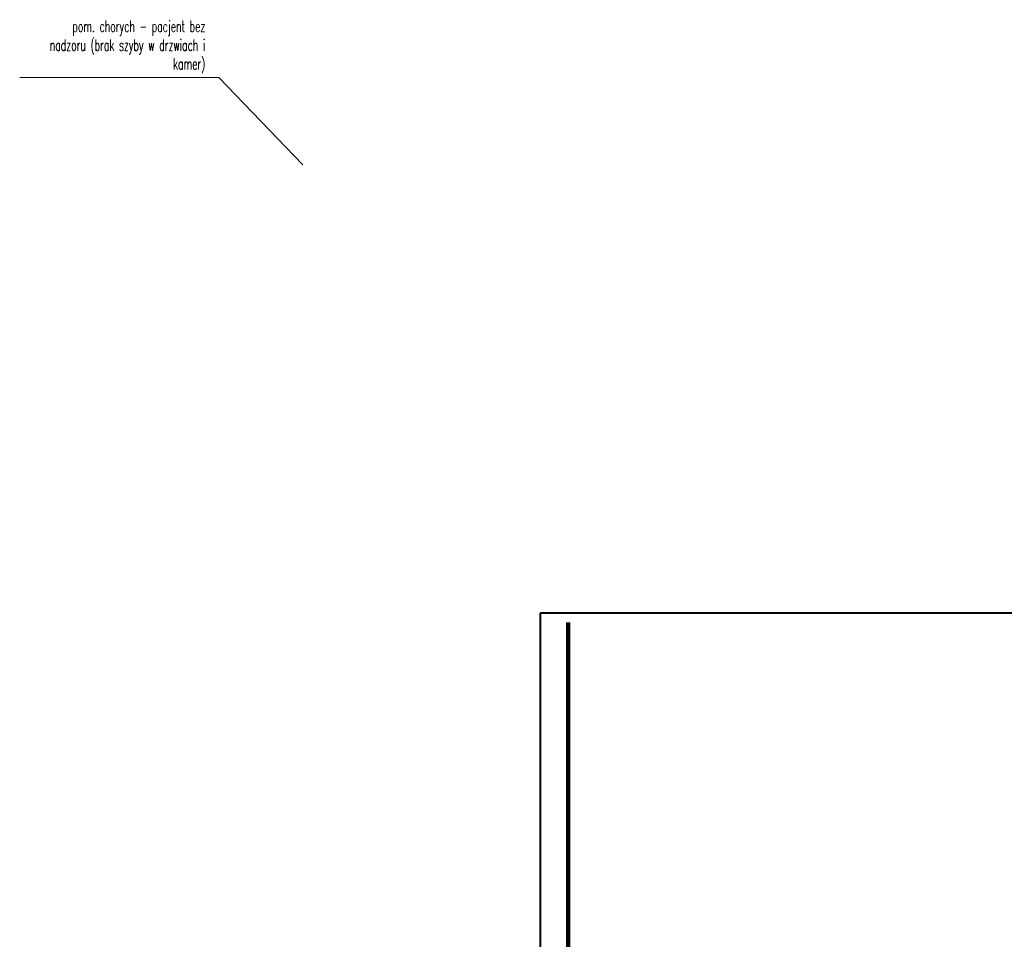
# Model space of a CAD drawing. Header units: millimetres. Extents: x 6612728327 to 6612744462, y 5733542327 to 5733552841.
# Tile 18 of 124: x 6612728327 to 6612732698, y 5733547919 to 5733552003. Entities that reach past the tile are written whole.
import ezdxf
from ezdxf import colors
from ezdxf.entities.mleader import LeaderData, LeaderLine
from ezdxf.math import Vec2, Vec3

# ---------------------------------------------------------------- set-up
doc = ezdxf.new("R2010")
doc.units = ezdxf.units.MM
doc.header["$MEASUREMENT"] = 0
for name, color, linetype in [('_ ARKUSZ _ 01 _ RAMKA', 7, 'Continuous'), ('A_ocieplenie', 7, 'Continuous'), ('A_stolarka_opis', 201, 'Continuous')]:
    doc.layers.add(name, color=color, linetype=linetype)
doc.styles.add('wymiarowanie 0-61', font='simplex.shx', dxfattribs={"width": 0.6})

# ---------------------------------------------------------------- blocks, each defined once
blk = doc.blocks.new('_None')

msp = doc.modelspace()

# ---------------------------------------------------------------- linework, layer by layer
at = {"layer": '_ ARKUSZ _ 01 _ RAMKA', "color": 7, "lineweight": 40}
msp.add_lwpolyline([(6612730636.884463, 5733549367.448231), (6612730636.884463, 5733542327.448219), (6612744461.930632, 5733542327.448219), (6612744461.930632, 5733549367.448231)], close=True, dxfattribs=at)
at = {"layer": 'A_ocieplenie', "color": 7, "lineweight": 200}
msp.add_line((6612730761.600903, 5733549326.80475), (6612730761.600903, 5733543457.131468), dxfattribs=at)

# ---------------------------------------------------------------- leaders
at = {"layer": 'A_stolarka_opis', "lineweight": 18}
ml = msp.add_multileader_mtext('Standard', dxfattribs=at)
ml.set_content('pom. chorych - pacjent bez nadzoru (brak szyby w drzwiach i kamer)', color=256, style='wymiarowanie 0-61')
ml.set_leader_properties(lineweight=15)
ml.set_arrow_properties(name='NONE')
ml.build(insert=Vec2(0, 0))
ml.multileader.update_dxf_attribs({"text_left_attachment_type": 5, "text_right_attachment_type": 5, "dogleg_length": 0.36, "arrow_head_size": 400})
ctx = ml.context
ctx.base_point, ctx.char_height, ctx.arrow_head_size, ctx.landing_gap_size, ctx.plane_origin = Vec3(6612728370.648705, 5733551746.349816), 50, 400, 0, Vec3(6612721201.608521, 5733543019.76869)
ctx.left_attachment, ctx.right_attachment, ctx.text_align_type = 5, 5, 2
notes = []
notes.append((ctx, [(1, (1, 1, 0), (6612729210.941711, 5733551746.349816), (-1, 0), 60.293006, [(0, [(6612729583.804749, 5733551359.250155)], 0, [])])]))
ctx.mtext.insert, ctx.mtext.rotation, ctx.mtext.width, ctx.mtext.defined_height, ctx.mtext.alignment, ctx.mtext.flow_direction = Vec3(6612729150.648705, 5733551998.730768), 6.2831853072, 815.79425822, 204.776987, 3, 5
for ctx, leaders in notes:
    for number, flags, end, landing, length, lines in leaders:
        leader = LeaderData()
        leader.index, (leader.has_last_leader_line, leader.has_dogleg_vector, leader.attachment_direction) = number, flags
        leader.last_leader_point, leader.dogleg_vector, leader.dogleg_length = Vec3(end), Vec3(landing), length
        for number, points, colour, breaks in lines:
            line = LeaderLine()
            line.index, line.vertices, line.color, line.breaks = number, Vec3.list(points), colors.encode_raw_color(colour), breaks
            leader.lines.append(line)
        ctx.leaders.append(leader)

doc.saveas('drawing.dxf')
